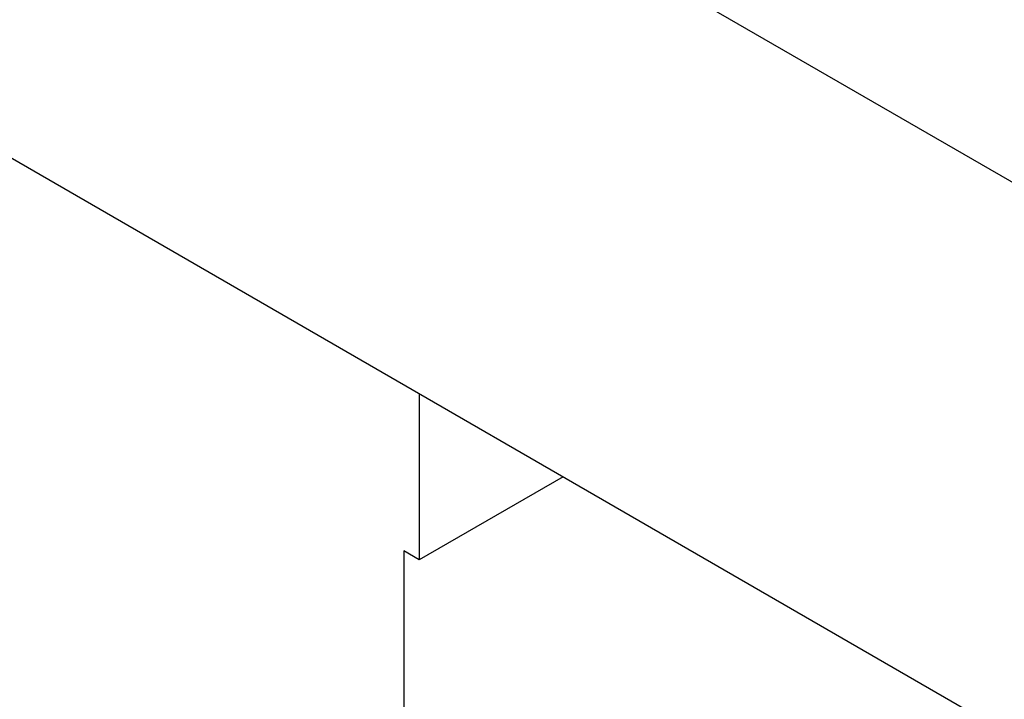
# Model space of a CAD drawing. Header units: inches. Extents: x 1802 to 2468, y -208 to -72.
# Tile 79 of 256: x 1859.45 to 1863.08, y -188.4 to -185.9. Entities that reach past the tile are written whole.
import ezdxf

# ---------------------------------------------------------------- set-up
doc = ezdxf.new("R2010")
doc.units = ezdxf.units.IN
doc.header["$LTSCALE"] = 0.5
doc.header["$MEASUREMENT"] = 0
doc.layers.add('SID-M-S', color=105, linetype='Continuous')

msp = doc.modelspace()

# ---------------------------------------------------------------- linework, layer by layer
at = {"layer": 'SID-M-S'}
for p, q in [((1852.79272, -180.54198), (1865.16709, -187.68555)), ((1852.79272, -182.58333), (1865.16709, -189.7269)), ((1860.92445, -187.27768), (1860.92445, -187.89028)), ((1861.45504, -187.58398), (1860.92445, -187.89028)), ((1860.86788, -187.85763), (1860.86788, -189.49071)), ((1860.92445, -187.89028), (1860.86788, -187.85763))]:
    msp.add_line(p, q, dxfattribs=at)

doc.saveas('drawing.dxf')
